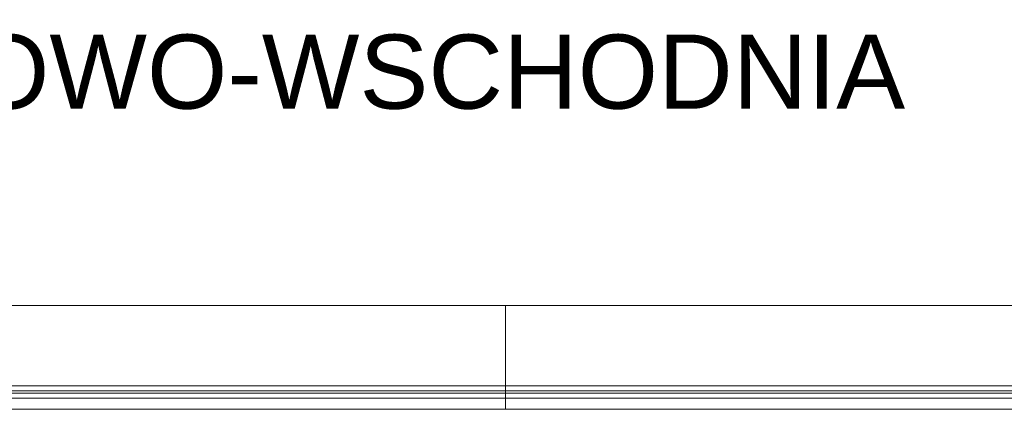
# Model space of a CAD drawing. Extents: x 256490 to 7565828, y -103950 to 5881792.
# Tile 45 of 99: x 267412 to 274063, y -68388 to -65760. Entities that reach past the tile are written whole.
import ezdxf

# ---------------------------------------------------------------- set-up
doc = ezdxf.new("R2010")
doc.units = 0
doc.header["$MEASUREMENT"] = 0
doc.layers.add('linii', color=7, linetype='Continuous', lineweight=15)
doc.styles.add('ARIAL', font='arial.ttf')

msp = doc.modelspace()

# ---------------------------------------------------------------- linework, layer by layer
at = {"layer": 'linii'}
for p, q in [((277365.2, -68230.6, 0), (264041, -68230.5, 0)), ((264024.9, -68278.4, 0), (277381.5, -68278.4, 0)), ((264028.5, -68264.1, 0), (277377.9, -68264.1, 0)), ((264013.6, -68313.2, 0), (277392.8, -68313.2, 0))]:
    msp.add_line(p, q, dxfattribs=at)
for points in [[(277401, -67688), (279192.6, -67688), (279192.6, -68388), (262192.6, -68388), (262192.6, -67688), (276187.6, -67688)], [(270692.6, -67688), (270692.6, -68387.4)]]:
    msp.add_lwpolyline(points, dxfattribs=at)

# ---------------------------------------------------------------- texts
at = {"layer": 'Defpoints', "lineweight": 35, "insert": (267214.3, -65860.3), "char_height": 500, "width": 14416.39, "attachment_point": 2, "style": 'ARIAL'}
msp.add_mtext('\\pxql;ELEWACJA {POŁUDNIOWO-WSCHODNIA}', dxfattribs=at)

doc.saveas('drawing.dxf')
